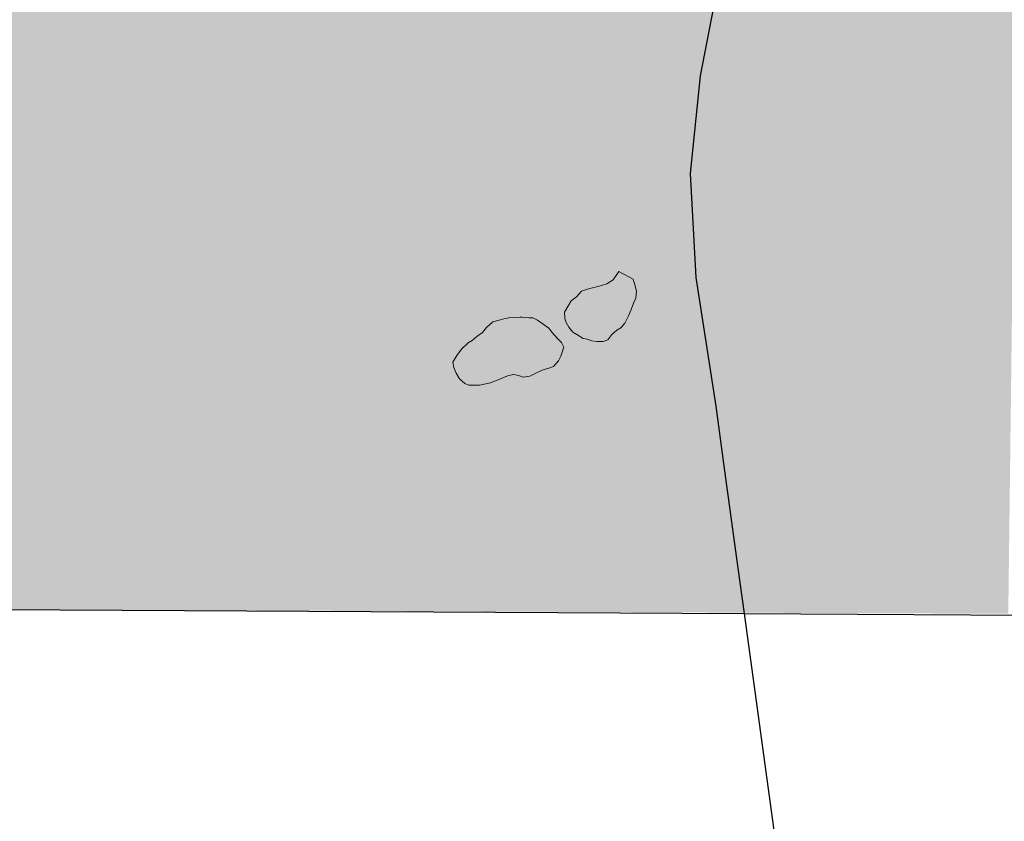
# Model space of a CAD drawing. Header units: feet. Extents: x 92 to 141.3, y -5 to 23.6.
# Tile 22 of 256: x 111.024 to 111.532, y 4.244 to 4.658. Entities that reach past the tile are written whole.
import ezdxf

# ---------------------------------------------------------------- set-up
doc = ezdxf.new("R2010")
doc.units = ezdxf.units.FT
doc.header["$MEASUREMENT"] = 0
doc.linetypes.add('CUY - Design$0$DGN1', pattern=[2231.760665, 0, -2231.760665])
doc.linetypes.add('CUY - Design$0$DGN3', pattern=[4463.52133, 2975.680887, -1487.840443])
for name, color, linetype, lineweight in [('CUY - Design$0$GM_X_Corporation', 7, 'CUY - Design$0$DGN1', 13), ('CUY - Design$0$GM_X_Minor_Lake', 5, 'Continuous', 0), ('CUY - Design$0$GM_X_State_Route', 1, 'Continuous', 30), ('CUY - Design$0$GM_X_Township', 7, 'CUY - Design$0$DGN3', 30)]:
    doc.layers.add(name, color=color, linetype=linetype, lineweight=lineweight)

msp = doc.modelspace()

# ---------------------------------------------------------------- hatches: boundary and pattern name
at = {"layer": 'CUY - Design$0$GM_X_Corporation'}
msp.add_hatch(color=256, dxfattribs=at).paths.add_polyline_path([(107.66933, 5.24212), (108.25336, 5.2366), (108.25751, 5.43919), (109.02955, 5.43417), (109.05448, 5.79735), (109.22132, 5.79896), (109.2203, 6.37204), (109.4135, 6.37501), (109.42125, 6.39609), (109.58334, 6.5557), (109.56597, 6.57336), (109.76698, 6.5809), (109.77951, 6.95395), (111.44186, 6.93901), (111.4484, 7.15896), (111.45026, 7.20889), (111.45201, 7.28605), (111.45623, 7.46679), (111.98769, 7.46226), (112.00279, 8.01438), (112.54661, 8.00907), (112.54776, 8.03219), (113.04979, 8.02809), (113.0385, 7.21738), (113.01927, 5.74802), (113.01399, 5.45815), (112.98276, 5.43861), (112.94864, 5.41824), (112.93222, 5.40454), (112.85097, 5.32207), (112.83827, 5.30386), (112.81905, 5.26829), (112.80844, 5.24224), (112.79992, 5.20879), (112.79384, 5.18153), (112.78259, 5.10928), (112.76638, 5.04072), (112.75702, 5.00932), (112.7472, 4.99401), (112.73159, 4.98156), (112.71391, 4.97323), (112.70238, 4.97111), (112.68302, 4.97143), (112.65662, 4.97915), (112.61164, 4.99874), (112.55095, 5.03353), (112.5496, 4.84994), (112.5731, 4.84551), (112.59786, 4.83572), (112.61727, 4.82344), (112.63464, 4.80495), (112.64911, 4.7914), (112.66977, 4.77665), (112.70746, 4.74956), (112.66864, 4.74859), (111.53941, 4.75819), (111.5344, 4.35138), (109.90342, 4.35861), (109.89982, 3.80082), (109.80878, 3.80122), (109.70455, 3.80072), (109.14803, 3.80506), (109.14797, 3.5707), (108.9454, 3.57772), (108.94407, 3.37797), (107.66073, 3.39095)])

# ---------------------------------------------------------------- linework, layer by layer
at = {"layer": 'CUY - Design$0$GM_X_Corporation', "flags": 128}
msp.add_lwpolyline([(107.66933, 5.24212), (108.25336, 5.2366), (108.25751, 5.43919), (109.02955, 5.43417), (109.05448, 5.79735), (109.22132, 5.79896), (109.2203, 6.37204), (109.4135, 6.37501), (109.42125, 6.39609), (109.58334, 6.5557), (109.56597, 6.57336), (109.76698, 6.5809), (109.77951, 6.95395), (111.44186, 6.93901), (111.4484, 7.15896), (111.45026, 7.20889), (111.45201, 7.28605), (111.45623, 7.46679), (111.98769, 7.46226), (112.00279, 8.01438), (112.54661, 8.00907), (112.54776, 8.03219), (113.04979, 8.02809), (113.0385, 7.21738), (113.01927, 5.74802), (113.01399, 5.45815), (112.98276, 5.43861), (112.94864, 5.41824), (112.93222, 5.40454), (112.85097, 5.32207), (112.83827, 5.30386), (112.81905, 5.26829), (112.80844, 5.24224), (112.79992, 5.20879), (112.79384, 5.18153), (112.78259, 5.10928), (112.76638, 5.04072), (112.75702, 5.00932), (112.7472, 4.99401), (112.73159, 4.98156), (112.71391, 4.97323), (112.70238, 4.97111), (112.68302, 4.97143), (112.65662, 4.97915), (112.61164, 4.99874), (112.55095, 5.03353), (112.5496, 4.84994), (112.5731, 4.84551), (112.59786, 4.83572), (112.61727, 4.82344), (112.63464, 4.80495), (112.64911, 4.7914), (112.66977, 4.77665), (112.70746, 4.74956), (112.66864, 4.74859), (111.53941, 4.75819), (111.5344, 4.35138), (109.90342, 4.35861), (109.89982, 3.80082), (109.80878, 3.80122), (109.70455, 3.80072), (109.14803, 3.80506), (109.14797, 3.5707), (108.9454, 3.57772), (108.94407, 3.37797), (107.66073, 3.39095), (107.66933, 5.24212)], dxfattribs=at)
at = {"layer": 'CUY - Design$0$GM_X_Minor_Lake', "flags": 128}
for points in [[(111.32245, 4.52037), (111.31773, 4.51917), (111.31402, 4.51791), (111.31155, 4.51502), (111.30867, 4.51294), (111.30703, 4.51005), (111.30539, 4.50716), (111.3054, 4.50385), (111.30624, 4.50179), (111.30748, 4.49932), (111.30955, 4.49685), (111.31162, 4.49562), (111.31493, 4.49356), (111.317, 4.49316), (111.31948, 4.49234), (111.32195, 4.49193), (111.32526, 4.49195), (111.32773, 4.49278), (111.32978, 4.49568), (111.33226, 4.49775), (111.33431, 4.49899), (111.33637, 4.50147), (111.33842, 4.5052), (111.33965, 4.5085), (111.34087, 4.51181), (111.3421, 4.51429), (111.34251, 4.518), (111.34167, 4.5213), (111.34083, 4.52419), (111.33344, 4.52816)], [(111.33344, 4.52816), (111.33051, 4.52375), (111.32722, 4.52167), (111.32268, 4.52042), (111.32245, 4.52037)], [(111.28236, 4.50461), (111.27651, 4.50417), (111.27403, 4.50375), (111.27156, 4.50292), (111.26826, 4.50209), (111.26497, 4.49918), (111.26291, 4.4967), (111.26003, 4.49463), (111.25756, 4.49256), (111.2555, 4.49131), (111.25221, 4.488), (111.24974, 4.48469), (111.24769, 4.48138), (111.24811, 4.47849), (111.24936, 4.47561), (111.25102, 4.47272), (111.25392, 4.47025), (111.25599, 4.46944), (111.25929, 4.46945), (111.26135, 4.46945), (111.26713, 4.47071), (111.26919, 4.47154), (111.27166, 4.47237), (111.27413, 4.47362), (111.27661, 4.47445), (111.27908, 4.47487), (111.28156, 4.47447), (111.28404, 4.47365), (111.28734, 4.47408), (111.29146, 4.47615), (111.29435, 4.4774), (111.29724, 4.47823), (111.29971, 4.47907), (111.30218, 4.48197), (111.3034, 4.48445), (111.30504, 4.48899)], [(111.30504, 4.48899), (111.30379, 4.49146), (111.30172, 4.49352), (111.29882, 4.49682), (111.29716, 4.49887), (111.29427, 4.50093), (111.29137, 4.50298), (111.28889, 4.50421), (111.28683, 4.50421), (111.28352, 4.50461), (111.28236, 4.50461)]]:
    msp.add_lwpolyline(points, dxfattribs=at)
at = {"layer": 'CUY - Design$0$GM_X_State_Route', "flags": 128}
for points in [[(111.38759, 4.42904), (111.38355, 4.45851), (111.37321, 4.52501), (111.37028, 4.57877), (111.37555, 4.6291), (111.38355, 4.67093), (111.40287, 4.72462), (111.42942, 4.7828), (111.46486, 4.86939), (111.4818, 4.91897), (111.50056, 5.00687), (111.50698, 5.04984), (111.51438, 5.11799), (111.51528, 5.13816)], [(111.395, 4.37495), (111.38759, 4.42904)], [(111.44687, 3.98527), (111.43611, 4.07483), (111.3982, 4.35155), (111.395, 4.37495)]]:
    msp.add_lwpolyline(points, dxfattribs=at)
at = {"layer": 'CUY - Design$0$GM_X_Township', "flags": 128}
msp.add_lwpolyline([(107.63971, 0.73089), (107.65259, 2.07604), (107.65485, 2.32232), (107.65665, 2.51224), (107.65952, 3.23792), (107.66012, 3.38959), (108.43951, 3.38466), (108.94798, 3.38201), (108.94672, 3.80503), (109.15605, 3.80567), (109.70609, 3.80737), (109.89829, 3.80796), (109.90416, 4.35973), (110.4448, 4.35677), (111.39821, 4.35155), (111.54578, 4.35075), (111.53955, 4.75519), (112.01609, 4.75229), (112.71549, 4.74804), (112.73196, 4.71461), (112.71995, 4.67169), (112.68816, 4.62837), (112.62339, 4.61602), (112.56688, 4.61233), (112.49842, 4.63341), (112.4151, 4.6285), (112.37421, 4.57074), (112.32338, 4.4614), (112.35257, 4.35986), (112.39584, 4.31692), (112.46351, 4.34454), (112.56294, 4.3771), (112.59877, 4.31971), (112.65362, 4.30648), (112.68745, 4.32133), (112.74397, 4.3312), (112.77114, 4.27836), (112.7422, 4.20079), (112.69134, 4.14454), (112.68439, 4.13685), (112.60023, 4.11461), (112.50617, 4.09855), (112.46529, 4.05152), (112.46235, 3.99457), (112.48087, 3.94587), (112.51963, 3.94007), (112.53528, 3.91282), (112.54641, 3.90539), (112.63635, 3.93259), (112.71435, 3.93758), (112.75179, 3.88095), (112.76581, 3.8698), (112.82312, 3.85037), (112.86476, 3.82601), (112.90019, 3.77853), (112.91498, 3.72693), (112.9343, 3.64851), (112.95202, 3.632), (112.97635, 3.63364), (112.97305, 3.63198), (112.9726, 3.50704), (112.97107, 3.0821), (112.96913, 2.5437), (112.96718, 2.34343), (112.96373, 1.989), (112.96291, 1.71551), (112.84876, 1.71315), (112.82624, 1.68661), (112.60465, 1.51737), (112.53829, 1.51737), (112.43216, 1.55218), (112.39154, 1.52017), (112.39884, 1.18365), (112.66534, 1.142), (112.81766, 1.1017), (112.9688, 1.05315), (112.96844, 1.03239), (112.96734, 0.72117), (112.4101, 0.72098), (112.35009, 0.72113), (112.28779, 0.72052), (112.22626, 0.72037), (112.16412, 0.72113), (112.10228, 0.72083), (112.05819, 0.72121), (112.04159, 0.72098), (111.79959, 0.72002), (111.51177, 0.72203), (111.37794, 0.72104), (110.27696, 0.71949), (110.1538, 0.71998), (110.0334, 0.7199), (109.79456, 0.72049), (109.66729, 0.7214), (109.5667, 0.72225), (109.26066, 0.72515), (108.97578, 0.72616), (108.59149, 0.72934), (108.45509, 0.72994), (108.14539, 0.73023), (107.83806, 0.73067), (107.63971, 0.73089)], dxfattribs=at)

doc.saveas('drawing.dxf')
